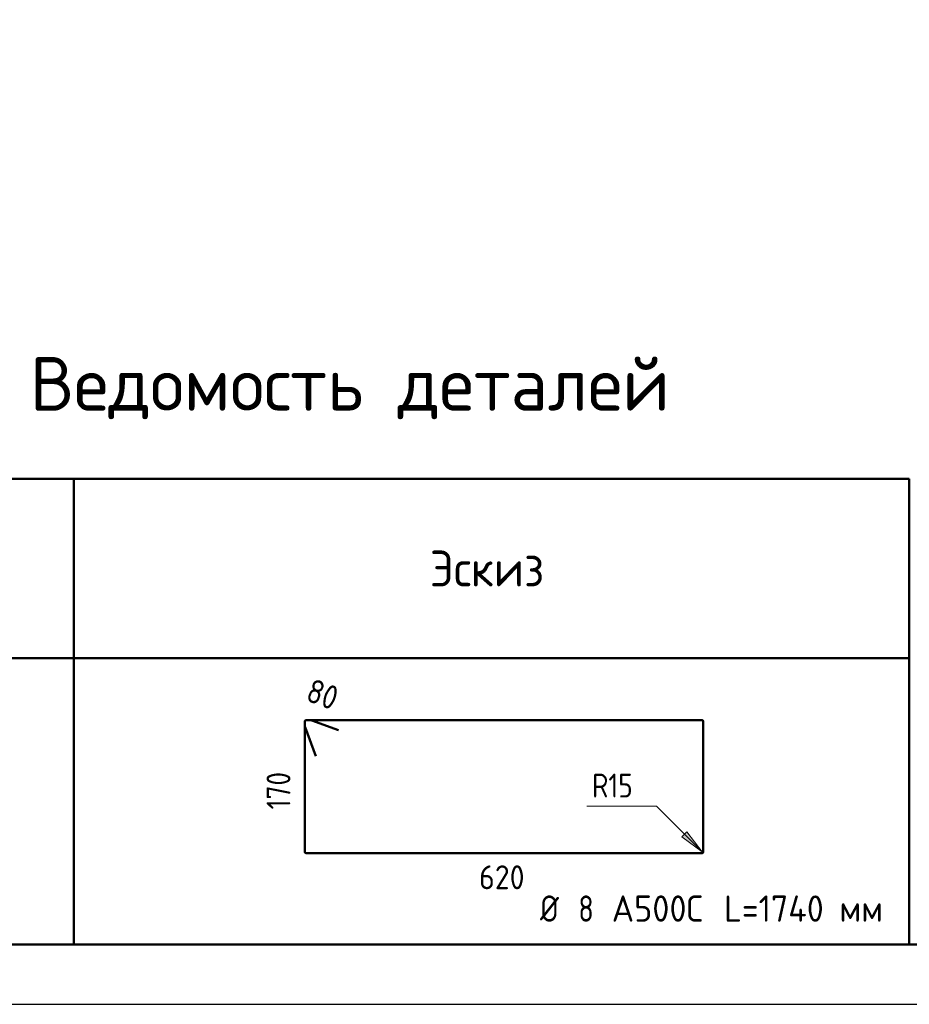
# Model space of a CAD drawing. Header units: millimetres. Extents: x 0 to 50400, y 0 to 35640.
# Tile 5 of 13: x 18657 to 27600, y 0 to 9895. Entities that reach past the tile are written whole.
import ezdxf

# ---------------------------------------------------------------- set-up
doc = ezdxf.new("R2010")
doc.units = ezdxf.units.MM
doc.layers.add('Standard', color=7, linetype='Continuous', lineweight=25)
doc.layers.add('ДОП Верх по Х', color=7, linetype='Continuous', lineweight=25)
doc.styles.add('ISOCPEUR', font='txt')

msp = doc.modelspace()

# ---------------------------------------------------------------- hatches: boundary and pattern name
at = {"layer": 'Standard', "linetype": 'Continuous', "lineweight": 13, "transparency": 33554687}
msp.add_hatch(color=7, dxfattribs=at).paths.add_polyline_path([(25313.8, 1684), (25517.4, 1531.3), (25364.7, 1734.9)])

# ---------------------------------------------------------------- linework, layer by layer
at = {"layer": 'Standard', "color": 7, "linetype": 'Continuous', "lineweight": 50, "transparency": 33554687}
for p, q in [((16800, 5280), (27600, 5280)), ((19200, 600), (19200, 5280)), ((27600, 600), (27600, 5280)), ((27600, 3480), (16800, 3480)), ((16800, 600), (27600, 600))]:
    msp.add_line(p, q, dxfattribs=at)
at = {"layer": 'Standard', "color": 7, "linetype": 'Continuous', "lineweight": 13, "transparency": 33554687}
for p, q in [((25364.7, 1734.9), (25313.8, 1684)), ((25313.8, 1684), (25517.4, 1531.3)), ((25339.2, 1709.5), (25326.5, 1722.2)), ((25517.4, 1531.3), (25364.7, 1734.9)), ((25517.4, 1531.3), (25517.4, 1531.3)), ((25517.4, 1531.3), (25517.4, 1531.3)), ((25517.4, 1531.3), (25517.4, 1531.3))]:
    msp.add_line(p, q, dxfattribs=at)
at = {"layer": 'Standard', "color": 7, "linetype": 'Continuous', "lineweight": 25, "transparency": 33554687}
msp.add_lwpolyline([(0, 0), (50400, 0), (50400, 35640), (0, 35640), (0, 0)], close=True, dxfattribs=at)
at = {"layer": 'Standard', "color": 7, "linetype": 'Continuous', "lineweight": 50, "transparency": 33554687}
msp.add_lwpolyline([(2400, 35040), (49800, 35040), (49800, 600), (2400, 600), (2400, 35040)], close=True, dxfattribs=at)
at = {"layer": 'Standard', "color": 7, "linetype": 'Continuous', "lineweight": 13, "transparency": 33554687}
msp.add_lwpolyline([(24358.8, 1990.6), (25058.1, 1990.6), (25517.4, 1531.3)], dxfattribs=at)
at = {"layer": 'ДОП Верх по Х', "color": 7, "linetype": 'Continuous', "lineweight": 50, "transparency": 33554687}
for p, q in [((21525, 2842.6), (21525, 1531.3)), ((21525, 2842.6), (21525, 2790.9)), ((21525.7, 2786.9), (21632.5, 2493.4)), ((21588.5, 2854.4), (21536.8, 2854.4)), ((25517.4, 2854.4), (21536.8, 2854.4)), ((21861.3, 2755.9), (21592.5, 2853.7)), ((25528.9, 1531.3), (25528.9, 2842.9)), ((21536.5, 1519.8), (25517.4, 1519.8))]:
    msp.add_line(p, q, dxfattribs=at)
for centre, radius, start, end in [((21536.8, 2842.6), 11.8, 90, 180), ((21536.8, 2842.6), 11.8, 90, 180), ((21536.8, 2790.9), 11.8, 180, 200), ((21588.5, 2842.6), 11.8, 70, 90), ((25517.4, 2842.9), 11.5, 0, 90), ((21536.5, 1531.3), 11.5, 180, 270), ((25517.4, 1531.3), 11.5, 270, 0)]:
    msp.add_arc(centre, radius, start, end, dxfattribs=at)

# ---------------------------------------------------------------- texts
at = {"layer": 'Standard', "color": 7, "linetype": 'Continuous', "lineweight": 50, "transparency": 33554687, "insert": (18759.6, 5880), "char_height": 540, "width": 6957.966, "attachment_point": 7, "style": 'ISOCPEUR'}
msp.add_mtext('\\W0.98;Ведомость деталей', dxfattribs=at)
at = {"layer": 'Standard', "color": 7, "linetype": 'Continuous', "lineweight": 25, "transparency": 33554687, "attachment_point": 7, "style": 'ISOCPEUR'}
for s, insert, char_height, width in [('\\W0.94;Эскиз', (22779, 4200), 360, 1411.343), ('\\W0.83;Ø', (23887.8, 830), 264, 374.002), ('\\W0.78;8', (24272.6, 830), 264, 287.235), ('\\W0.95;А500С', (24608.4, 830), 264, 1101.306), ('\\W0.94;L=1740 мм', (25737.6, 830), 264, 1786.42)]:
    msp.add_mtext(s, dxfattribs=dict(at, insert=insert, char_height=char_height, width=width))
at = {"layer": 'Standard', "color": 7, "linetype": 'Continuous', "lineweight": 18, "transparency": 33554687, "insert": (24410.4, 2078.6), "char_height": 240, "width": 579.726, "attachment_point": 7, "style": 'ISOCPEUR'}
msp.add_mtext('\\W0.83;R15', dxfattribs=at)
at = {"layer": 'ДОП Верх по Х', "color": 7, "linetype": 'Continuous', "lineweight": 18, "transparency": 33554687, "char_height": 240, "attachment_point": 7, "style": 'ISOCPEUR'}
for s, insert, width, rotation in [('\\W0.87;80', (21519.6, 3054.9), 440.647, 340), ('\\W0.83;170', (21378.6, 1959.1), 554.799, 90)]:
    msp.add_mtext(s, dxfattribs=dict(at, insert=insert, width=width, rotation=rotation))
at = {"layer": 'ДОП Верх по Х', "color": 7, "linetype": 'Continuous', "lineweight": 18, "transparency": 33554687, "insert": (23275, 1156.4), "char_height": 240, "width": 613.086, "attachment_point": 7, "style": 'ISOCPEUR'}
msp.add_mtext('\\W0.91;620', dxfattribs=at)

doc.saveas('drawing.dxf')
